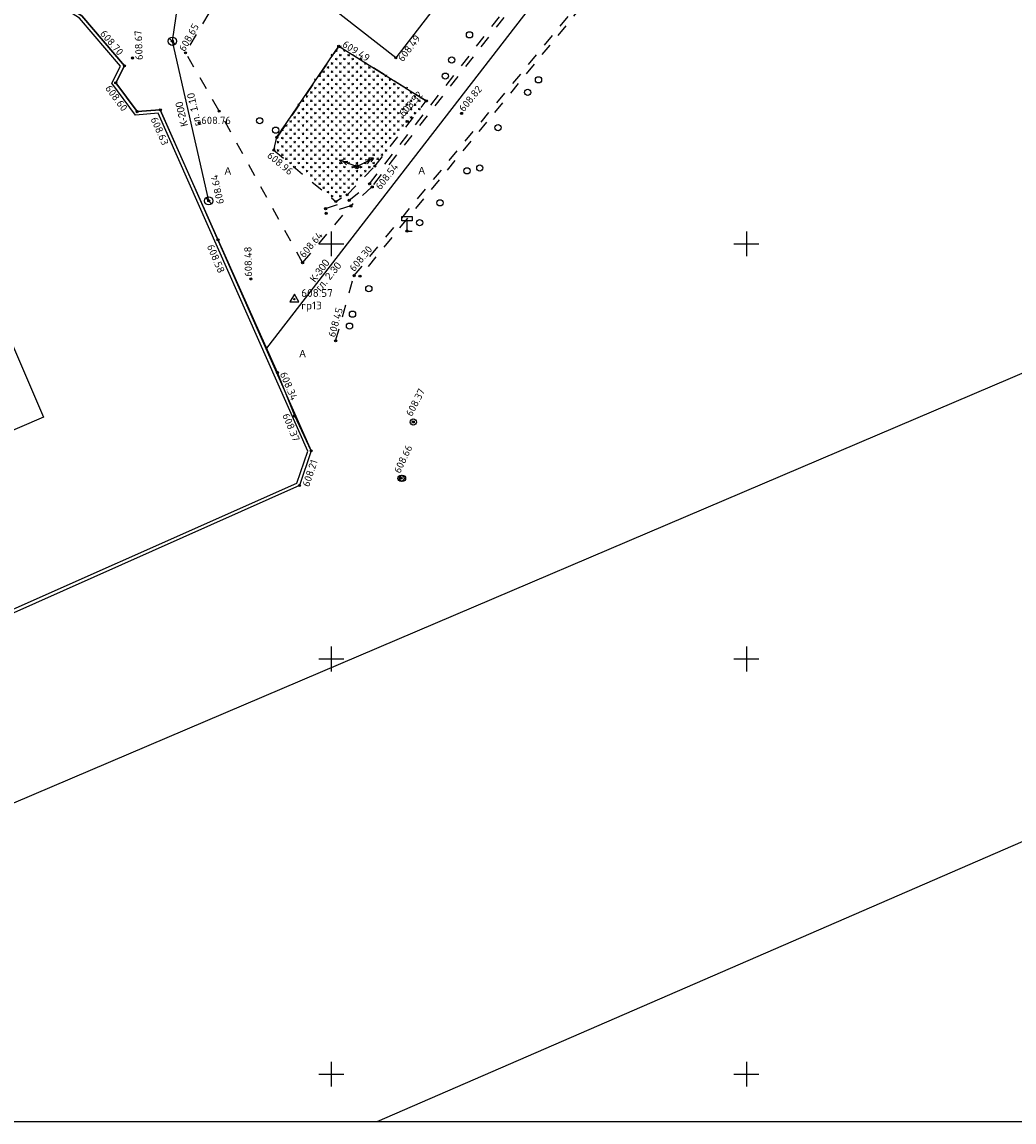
# Model space of a CAD drawing. Header units: metres. Extents: x 550378 to 551400, y 4595394 to 4596257.
# Tile 4 of 43: x 550513 to 550632, y 4595394 to 4595527. Entities that reach past the tile are written whole.
import ezdxf

# ---------------------------------------------------------------- set-up
doc = ezdxf.new("R2010")
doc.units = ezdxf.units.M
doc.header["$PDMODE"] = 32
doc.header["$PDSIZE"] = 0.25
doc.linetypes.add('Д_ТРОТ_ТРУБА', pattern=[3, 1.5, -1.5])
for name, color, linetype in [('(001) Сетка', 92, 'Continuous'), ('(003) Пункты', 7, 'Continuous'), ('(007) Здания', 7, 'Continuous'), ('(011) Колодцы', 7, 'Continuous'), ('(017) Канализация', 32, 'KANALIS_K_1'), ('(022) Возд. Линии', 7, 'Continuous'), ('(025) Дорога', 7, 'Continuous'), ('(026) Д_знаки', 7, 'Continuous'), ('(036) Растительность', 7, 'Continuous'), ('(038) Деревья', 7, 'Continuous'), ('kanal', 7, 'Continuous'), ('V-CTRL-HCPT', 150, 'Continuous'), ('V-NODE', 1, 'Continuous'), ('V-NODE-TEXT', 11, 'Continuous')]:
    doc.layers.add(name, color=color, linetype=linetype)
doc.styles.add('BM-431', font='txt')
doc.styles.add('D-431', font='txt')
doc.styles.add('S', font='txtwr', dxfattribs={"oblique": 15})
doc.styles.get("Standard").update_dxf_attribs({"font": 'simplex.shx'})
doc.linetypes.add('KANALIS_K', pattern='A,1,["<",Standard,S=1.8,R=0,X=-0.9,Y=-0.9],3,-1,["К",Standard,S=1.8,R=0,X=-0.9,Y=-0.9],-1,10', length=16)
doc.linetypes.add('KANALIS_K_1', pattern='A,1,[">",Standard,S=1.8,R=0,X=-0.9,Y=-0.9],3,-1,["К",Standard,S=1.8,R=0,X=-0.9,Y=-0.9],-1,10', length=16)
doc.linetypes.add('ОГРАДА_ГЛИН', pattern='A,4,["|",Standard,S=0.8,R=0,X=0,Y=-0.8],0.5,["|",Standard,S=0.8,R=0,X=0,Y=-0.8],3.5', length=8)

# ---------------------------------------------------------------- blocks, each defined once
blk = doc.blocks.new('1_416')
at = {"linetype": 'Continuous', "lineweight": 0}
h = blk.add_hatch(color=7, dxfattribs=at)
edge = h.paths.add_edge_path()
edge.add_arc((-0.4, 0.19), 0.075, 0, 360)
h = blk.add_hatch(color=7, dxfattribs=at)
edge = h.paths.add_edge_path()
edge.add_arc((0.45, 0.19), 0.075, 0, 360)
at = {"color": 7, "linetype": 'Continuous', "lineweight": 0, "flags": 128}
blk.add_lwpolyline([(-0.48, 1.12), (0.02, 0.12), (0.52, 1.12)], dxfattribs=at)
at = {"color": 7, "linetype": 'Continuous', "lineweight": 0}
for centre in [(-0.4, 0.19), (0.45, 0.19)]:
    blk.add_circle(centre, 0.075, dxfattribs=at)
blk = doc.blocks.new('I01171')
blk.add_line((-0.722283, 0.697501), (0.702286, -0.69785))
blk.add_circle((0, 0), 1)
at = {"color": 4, "style": 'S', "oblique": 15}
blk.add_attdef('Z', (1.616431, -1.093486), '', height=2, dxfattribs=at)
blk = doc.blocks.new('d')
at = {"layer": '(038) Деревья'}
blk.add_ellipse((0, 0), major_axis=(0.265, 0.265), ratio=1, start_param=5.497787, end_param=11.780972, dxfattribs=at)
blk = doc.blocks.new('strela1')
at = {"layer": '(022) Возд. Линии'}
for p, q in [((-2, 0), (-1.5, 0.25)), ((0, 0), (-2, 0)), ((-2, 0), (-1.5, -0.25)), ((-1.5, 0), (-1, 0.25)), ((-1.5, 0), (-1, -0.25))]:
    blk.add_line(p, q, dxfattribs=at)
blk = doc.blocks.new('strela2')
at = {"layer": '(022) Возд. Линии'}
for p, q in [((0, 0), (2, 0)), ((1.5, 0), (1, 0.25)), ((1.5, 0), (1, -0.25)), ((2, 0), (1.5, 0.25)), ((2, 0), (1.5, -0.25))]:
    blk.add_line(p, q, dxfattribs=at)
blk = doc.blocks.new('STOLB')
at = {"layer": '(022) Возд. Линии'}
blk.add_circle((0, 0), 0.25, dxfattribs=at)
blk = doc.blocks.new('I02060')
at = {"linetype": 'Continuous'}
blk.add_lwpolyline([(-1.25, 3.5), (1.25, 3.5), (1.25, 2.5), (-1.25, 2.5)], close=True, dxfattribs=at)
blk.add_lwpolyline([(0, 2.5), (0, 0), (1.25, 0)], dxfattribs=at)
at = {"color": 4, "style": 'S', "oblique": 15}
blk.add_attdef('Z', (1.979268, -0.203592), '', height=2, dxfattribs=at)
blk = doc.blocks.new('STA')
blk.add_lwpolyline([(0, 1), (-0.87, -0.5), (0.87, -0.5)], close=True)
blk.add_circle((0, 0), 0.118)
blk = doc.blocks.new('*U353', base_point=(550545.563, 4595493.329, 608.57))
at = {"layer": 'V-NODE-TEXT', "linetype": 'ByBlock', "char_height": 0.625}
for s, insert, attachment_point in [('608.57', (550546.112, 4595493.516, 608.57), 7), ('rp13', (550546.112, 4595493.141, 608.57), 1)]:
    blk.add_mtext(s, dxfattribs=dict(at, insert=insert, attachment_point=attachment_point))
blk = doc.blocks.new('*U354', base_point=(550545.5633, 4595493.329, 608.57))
at = {"layer": 'V-CTRL-HCPT'}
blk.add_blockref('*U353', (550545.5633, 4595493.329, 608.57), dxfattribs=at)
blk = doc.blocks.new('*U355', base_point=(550545.5633, 4595493.329, 608.57))
at = {"layer": 'V-CTRL-HCPT'}
blk.add_blockref('*U354', (550545.5633, 4595493.329, 608.57), dxfattribs=at)
at = {"layer": 'V-CTRL-HCPT', "xscale": 0.4166666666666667, "yscale": 0.4166666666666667, "zscale": 0.4166666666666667}
blk.add_blockref('STA', (550545.5633, 4595493.329, 608.57), dxfattribs=at)

msp = doc.modelspace()

# ---------------------------------------------------------------- linework, layer by layer
at = {"layer": '(001) Сетка'}
for p, q in [((550550, 4595501.5), (550550, 4595498.5)), ((550600, 4595501.5), (550600, 4595498.5)), ((550548.5, 4595500), (550551.5, 4595500)), ((550598.5, 4595500), (550601.5, 4595500)), ((550550, 4595451.5), (550550, 4595448.5)), ((550600, 4595451.5), (550600, 4595448.5)), ((550548.5, 4595450), (550551.5, 4595450)), ((550598.5, 4595450), (550601.5, 4595450)), ((550550, 4595401.5), (550550, 4595398.5)), ((550600, 4595401.5), (550600, 4595398.5)), ((550548.5, 4595400), (550551.5, 4595400)), ((550598.5, 4595400), (550601.5, 4595400))]:
    msp.add_line(p, q, dxfattribs=at)
at = {"layer": '(003) Пункты', "color": 7}
for p in [(550530.86, 4595524.42, 608.65), (550530.86, 4595524.42, 608.64), (550550.9, 4595523.79, 609.49), (550526.05, 4595522.38, 608.67), (550532.45, 4595523.01, 608.65), (550557.77, 4595522.41, 608.49), (550525.1, 4595521.44, 608.7), (550524.04, 4595519.39, 608.6), (550561.45, 4595517.21, 608.48), (550526.62, 4595515.92, 608.51), (550529.41, 4595516.14, 608.62), (550536.5, 4595515.98, 608.71), (550565.7, 4595515.71, 608.82), (550534.09, 4595514.58, 608.76), (550559.16, 4595514.74, 608.52), (550543.45, 4595512.83, 609.12), (550543.09, 4595511.27, 608.96), (550553.08, 4595509.3, 608.66), (550555.25, 4595509.35, 608.68), (550554.62, 4595507.23, 608.49), (550554.94, 4595506.85, 608.54), (550535.24, 4595505.18, 608.64), (550535.24, 4595505.18, 608.64), (550550.54, 4595505.1, 608.54), (550551.91, 4595505.91, 608.55), (550552.15, 4595505.24, 608.51), (550549.32, 4595504.24, 608.5), (550552.37, 4595504.56, 608.56), (550549.39, 4595503.67, 608.5), (550559.12, 4595501.54, 608.31), (550536.36, 4595500.49, 608.58), (550546.55, 4595497.73, 608.64), (550540.32, 4595495.77, 608.48), (550552.75, 4595496.17, 608.3), (550553.46, 4595496.11, 608.28), (550550.53, 4595488.32, 608.45), (550543.52, 4595484.49, 608.34), (550545.6, 4595479.27, 608.37), (550559.88, 4595478.55, 608.37), (550547.59, 4595475.06, 608.45), (550546.17, 4595470.89, 608.21), (550558.41, 4595471.78, 608.65)]:
    msp.add_point(p, dxfattribs=at)
at = {"layer": '(007) Здания', "flags": 128}
msp.add_lwpolyline([(550549.04, 4595529.24), (550550.87, 4595531.69), (550549.14, 4595533.04), (550578.01, 4595570.95), (550617.52, 4595623.13), (550619.28, 4595622.06), (550621.34, 4595624.36), (550630.02, 4595617.62), (550592.24, 4595567.09), (550557.77, 4595522.41)], close=True, dxfattribs=at)
at = {"layer": '(007) Здания', "linetype": 'ByBlock'}
for points in [[(550525.1, 4595521.44), (550519.96, 4595527.47), (550510.31, 4595533.8), (550498.65, 4595541.23), (550491.91, 4595545.24), (550452.42, 4595571.86)], [(550543.52, 4595484.49), (550536.36, 4595500.49), (550529.41, 4595516.14)]]:
    msp.add_lwpolyline(points, dxfattribs=at)
at = {"layer": '(007) Здания', "linetype": 'ОГРАДА_ГЛИН', "ltscale": 0.4, "flags": 128}
msp.add_lwpolyline([(550503.13, 4595451.78), (550502.96, 4595452.15), (550545.85, 4595471.18), (550547.16, 4595475.04), (550529.16, 4595515.72), (550526.43, 4595515.5), (550523.57, 4595519.35), (550524.62, 4595521.38), (550519.69, 4595527.17), (550495.06, 4595542.9), (550452.52, 4595571.32), (550447.38, 4595564.37), (550448.88, 4595563.33), (550449.5, 4595562.83), (550430.02, 4595538.89), (550415.69, 4595497.04), (550390.76, 4595424.94), (550390.51, 4595420.1), (550397.84, 4595405.12), (550468.31, 4595436.63), (550502.96, 4595452.15)], dxfattribs=at)
at = {"layer": '(007) Здания', "flags": 128}
for points in [[(550495.28, 4595543.24), (550519.96, 4595527.47), (550525.1, 4595521.44), (550524.04, 4595519.39), (550526.62, 4595515.92), (550529.41, 4595516.14), (550547.59, 4595475.06), (550546.17, 4595470.89), (550468.12, 4595436.11)], [(550481.46, 4595532.95), (550490.65, 4595536.68), (550515.33, 4595479.12), (550506.35, 4595475.27), (550481.46, 4595532.95)]]:
    msp.add_lwpolyline(points, dxfattribs=at)
at = {"layer": '(007) Здания', "linetype": 'ByBlock', "flags": 128}
for points in [[(550524.04, 4595519.39), (550525.1, 4595521.44)], [(550529.41, 4595516.14), (550526.62, 4595515.92)]]:
    msp.add_lwpolyline(points, dxfattribs=at)
at = {"layer": '(007) Здания'}
msp.add_lwpolyline([(550547.59, 4595475.06), (550545.6, 4595479.27), (550543.52, 4595484.49), (550536.36, 4595500.49), (550529.41, 4595516.14), (550526.62, 4595515.92), (550524.04, 4595519.39)], dxfattribs=at)
at = {"layer": '(017) Канализация', "linetype": 'KANALIS_K', "flags": 128}
for points in [[(550530.86, 4595524.42), (550537.48, 4595569.31)], [(550586.84, 4595545.2), (550542.2, 4595487.43)], [(550535.24, 4595505.18), (550530.86, 4595524.42)]]:
    msp.add_lwpolyline(points, dxfattribs=at)
at = {"layer": '(025) Дорога', "linetype": 'Д_ТРОТ_ТРУБА', "flags": 128}
for points in [[(550554.62, 4595507.23), (550574.15, 4595532.34)], [(550574.46, 4595532), (550554.86, 4595506.84)], [(550535.24, 4595527.8), (550532.45, 4595523.01), (550536.5, 4595515.98), (550546.55, 4595497.73)], [(550552.75, 4595496.17), (550579.76, 4595528.86)], [(550580.14, 4595528.58), (550553.46, 4595496.11)], [(550561.45, 4595517.21), (550550.9, 4595523.79), (550543.45, 4595512.83), (550543.09, 4595511.27)], [(550555.25, 4595509.35), (550561.45, 4595517.21)], [(550543.09, 4595511.27), (550550.54, 4595505.1), (550551.91, 4595505.91)], [(550551.91, 4595505.91), (550555.25, 4595509.35)], [(550552.15, 4595505.24), (550554.62, 4595507.23)], [(550554.86, 4595506.84), (550552.37, 4595504.56)], [(550549.32, 4595504.24), (550552.15, 4595505.24)], [(550546.55, 4595497.73), (550552.37, 4595504.56)], [(550552.37, 4595504.56), (550549.39, 4595503.67)], [(550550.53, 4595488.32), (550552.75, 4595496.17)]]:
    msp.add_lwpolyline(points, dxfattribs=at)
msp.add_lwpolyline([(550378.18, 4595734.75), (551146.19, 4595734.75), (551146.19, 4595394.24), (550378.18, 4595394.24)], close=True)
msp.add_lwpolyline([(550543.09, 4595511.27), (550543.45, 4595512.83), (550550.9, 4595523.79), (550561.45, 4595517.21)])
at = {"layer": 'kanal', "color": 5, "flags": 128}
for points in [[(550421.55, 4595394.24), (550733.66, 4595527.21), (550969.3, 4595628.29), (551011.03, 4595649.67)], [(551018.08, 4595589.7), (550785.29, 4595493.98), (550555.49, 4595394.24)]]:
    msp.add_lwpolyline(points, dxfattribs=at)

# ---------------------------------------------------------------- block references
at = {"layer": '(011) Колодцы', "color": 30, "true_color": 0xf8991e, "xscale": 0.5, "yscale": 0.5, "zscale": 0.5}
msp.add_blockref('I01171', (550530.86, 4595524.4, 607.12), dxfattribs=at)
at = {"layer": '(011) Колодцы', "xscale": 0.5, "yscale": 0.5, "zscale": 0.5}
msp.add_blockref('I01171', (550535.24, 4595505.18, 608.64), dxfattribs=at)
at = {"layer": '(022) Возд. Линии'}
for name, p, rotation in [('strela2', (550553.31, 4595509.42, 608.66), 26.90016635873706), ('strela1', (550552.85, 4595509.39, 608.66), 339.6615113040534)]:
    msp.add_blockref(name, p, dxfattribs=dict(at, rotation=rotation))
msp.add_blockref('STOLB', (550553.08, 4595509.3, 608.66), dxfattribs=at)
at = {"layer": '(026) Д_знаки', "xscale": 0.5, "yscale": 0.5, "zscale": 0.5}
msp.add_blockref('I02060', (550559.12, 4595501.54, 608.31), dxfattribs=at)
at = {"layer": '(036) Растительность', "lineweight": 0, "xscale": 0.2, "yscale": 0.2}
for p in [(550551.09, 4595523.63), (550550.09, 4595522.63), (550550.59, 4595523.13), (550551.09, 4595522.63), (550551.59, 4595523.13), (550552.09, 4595522.63), (550549.59, 4595521.13), (550550.09, 4595521.63), (550550.59, 4595522.13), (550550.59, 4595521.13), (550551.09, 4595521.63), (550551.59, 4595522.13), (550551.59, 4595521.13), (550552.09, 4595521.63), (550552.59, 4595522.13), (550552.59, 4595521.13), (550553.09, 4595521.63), (550553.59, 4595522.13), (550553.59, 4595521.13), (550554.09, 4595521.63), (550554.59, 4595521.13), (550548.09, 4595519.63), (550548.59, 4595520.13), (550549.09, 4595520.63), (550549.09, 4595519.63), (550549.59, 4595520.13), (550550.09, 4595520.63), (550550.09, 4595519.63), (550550.59, 4595520.13), (550551.09, 4595520.63), (550551.09, 4595519.63), (550551.59, 4595520.13), (550552.09, 4595520.63), (550552.09, 4595519.63), (550552.59, 4595520.13), (550553.09, 4595520.63), (550553.09, 4595519.63), (550553.59, 4595520.13), (550554.09, 4595520.63), (550554.09, 4595519.63), (550554.59, 4595520.13), (550555.09, 4595520.63), (550555.09, 4595519.63), (550555.59, 4595520.13), (550556.09, 4595519.63), (550556.59, 4595520.13), (550557.09, 4595519.63), (550548.09, 4595518.63), (550548.59, 4595519.13), (550549.09, 4595518.63), (550549.59, 4595519.13), (550550.09, 4595518.63), (550550.59, 4595519.13), (550551.09, 4595518.63), (550551.59, 4595519.13), (550552.09, 4595518.63), (550552.59, 4595519.13), (550553.09, 4595518.63), (550553.59, 4595519.13), (550554.09, 4595518.63), (550554.59, 4595519.13), (550555.09, 4595518.63), (550555.59, 4595519.13), (550556.09, 4595518.63), (550556.59, 4595519.13), (550557.09, 4595518.63), (550557.59, 4595519.13), (550558.09, 4595518.63), (550559.09, 4595518.63), (550546.59, 4595517.13), (550547.09, 4595517.63), (550547.59, 4595518.13), (550547.59, 4595517.13), (550548.09, 4595517.63), (550548.59, 4595518.13), (550548.59, 4595517.13), (550549.09, 4595517.63), (550549.59, 4595518.13), (550549.59, 4595517.13), (550550.09, 4595517.63), (550550.59, 4595518.13), (550550.59, 4595517.13), (550551.09, 4595517.63), (550551.59, 4595518.13), (550551.59, 4595517.13), (550552.09, 4595517.63), (550552.59, 4595518.13), (550552.59, 4595517.13), (550553.09, 4595517.63), (550553.59, 4595518.13), (550553.59, 4595517.13), (550554.09, 4595517.63), (550554.59, 4595518.13), (550554.59, 4595517.13), (550555.09, 4595517.63), (550555.59, 4595518.13), (550555.59, 4595517.13), (550556.09, 4595517.63), (550556.59, 4595518.13), (550556.59, 4595517.13), (550557.09, 4595517.63), (550557.59, 4595518.13), (550557.59, 4595517.13), (550558.09, 4595517.63), (550558.59, 4595518.13), (550558.59, 4595517.13), (550559.09, 4595517.63), (550559.59, 4595518.13), (550559.59, 4595517.13), (550560.09, 4595517.63), (550560.59, 4595517.13), (550546.09, 4595516.63), (550546.09, 4595515.63), (550546.59, 4595516.13), (550547.09, 4595516.63), (550547.09, 4595515.63), (550547.59, 4595516.13), (550548.09, 4595516.63), (550548.09, 4595515.63), (550548.59, 4595516.13), (550549.09, 4595516.63), (550549.09, 4595515.63), (550549.59, 4595516.13), (550550.09, 4595516.63), (550550.09, 4595515.63), (550550.59, 4595516.13), (550551.09, 4595516.63), (550551.09, 4595515.63), (550551.59, 4595516.13), (550552.09, 4595516.63), (550552.09, 4595515.63), (550552.59, 4595516.13), (550553.09, 4595516.63), (550553.09, 4595515.63), (550553.59, 4595516.13), (550554.09, 4595516.63), (550554.09, 4595515.63), (550554.59, 4595516.13), (550555.09, 4595516.63), (550555.09, 4595515.63), (550555.59, 4595516.13), (550556.09, 4595516.63), (550556.09, 4595515.63), (550556.59, 4595516.13), (550557.09, 4595516.63), (550557.09, 4595515.63), (550557.59, 4595516.13), (550558.09, 4595516.63), (550558.09, 4595515.63), (550558.59, 4595516.13), (550559.09, 4595516.63), (550559.09, 4595515.63), (550559.59, 4595516.13), (550560.09, 4595516.63), (550560.09, 4595515.63), (550560.59, 4595516.13), (550545.09, 4595514.63), (550545.59, 4595515.13), (550546.09, 4595514.63), (550546.59, 4595515.13), (550547.09, 4595514.63), (550547.59, 4595515.13), (550548.09, 4595514.63), (550548.59, 4595515.13), (550549.09, 4595514.63), (550549.59, 4595515.13), (550550.09, 4595514.63), (550550.59, 4595515.13), (550551.09, 4595514.63), (550551.59, 4595515.13), (550552.09, 4595514.63), (550552.59, 4595515.13), (550553.09, 4595514.63), (550553.59, 4595515.13), (550554.09, 4595514.63), (550554.59, 4595515.13), (550555.09, 4595514.63), (550555.59, 4595515.13), (550556.09, 4595514.63), (550556.59, 4595515.13), (550557.09, 4595514.63), (550557.59, 4595515.13), (550558.09, 4595514.63), (550558.59, 4595515.13), (550559.09, 4595514.63), (550559.59, 4595515.13), (550544.09, 4595513.63), (550544.59, 4595514.13), (550544.59, 4595513.13), (550545.09, 4595513.63), (550545.59, 4595514.13), (550545.59, 4595513.13), (550546.09, 4595513.63), (550546.59, 4595514.13), (550546.59, 4595513.13), (550547.09, 4595513.63), (550547.59, 4595514.13), (550547.59, 4595513.13), (550548.09, 4595513.63), (550548.59, 4595514.13), (550548.59, 4595513.13), (550549.09, 4595513.63), (550549.59, 4595514.13), (550549.59, 4595513.13), (550550.09, 4595513.63), (550550.59, 4595514.13), (550550.59, 4595513.13), (550551.09, 4595513.63), (550551.59, 4595514.13), (550551.59, 4595513.13), (550552.09, 4595513.63), (550552.59, 4595514.13), (550552.59, 4595513.13), (550553.09, 4595513.63), (550553.59, 4595514.13), (550553.59, 4595513.13), (550554.09, 4595513.63), (550554.59, 4595514.13), (550554.59, 4595513.13), (550555.09, 4595513.63), (550555.59, 4595514.13), (550555.59, 4595513.13), (550556.09, 4595513.63), (550556.59, 4595514.13), (550556.59, 4595513.13), (550557.09, 4595513.63), (550557.59, 4595514.13), (550557.59, 4595513.13), (550558.09, 4595513.63), (550558.59, 4595514.13), (550543.59, 4595512.13), (550544.09, 4595512.63), (550544.09, 4595511.63), (550544.59, 4595512.13), (550545.09, 4595512.63), (550545.09, 4595511.63), (550545.59, 4595512.13), (550546.09, 4595512.63), (550546.09, 4595511.63), (550546.59, 4595512.13), (550547.09, 4595512.63), (550547.09, 4595511.63), (550547.59, 4595512.13), (550548.09, 4595512.63), (550548.09, 4595511.63), (550548.59, 4595512.13), (550549.09, 4595512.63), (550549.09, 4595511.63), (550549.59, 4595512.13), (550550.09, 4595512.63), (550550.09, 4595511.63), (550550.59, 4595512.13), (550551.09, 4595512.63), (550551.09, 4595511.63), (550551.59, 4595512.13), (550552.09, 4595512.63), (550552.09, 4595511.63), (550552.59, 4595512.13), (550553.09, 4595512.63), (550553.09, 4595511.63), (550553.59, 4595512.13), (550554.09, 4595512.63), (550554.09, 4595511.63), (550554.59, 4595512.13), (550555.09, 4595512.63), (550555.09, 4595511.63), (550555.59, 4595512.13), (550556.09, 4595512.63), (550556.09, 4595511.63), (550556.59, 4595512.13), (550557.09, 4595512.63), (550543.59, 4595511.13), (550544.09, 4595510.63), (550544.59, 4595511.13), (550545.09, 4595510.63), (550545.59, 4595511.13), (550546.09, 4595510.63), (550546.59, 4595511.13), (550547.09, 4595510.63), (550547.59, 4595511.13), (550548.09, 4595510.63), (550548.59, 4595511.13), (550549.09, 4595510.63), (550549.59, 4595511.13), (550550.09, 4595510.63), (550550.59, 4595511.13), (550551.09, 4595510.63), (550551.59, 4595511.13), (550552.09, 4595510.63), (550552.59, 4595511.13), (550553.09, 4595510.63), (550553.59, 4595511.13), (550554.09, 4595510.63), (550554.59, 4595511.13), (550555.09, 4595510.63), (550555.59, 4595511.13), (550556.09, 4595510.63), (550556.59, 4595511.13), (550544.59, 4595510.13), (550545.09, 4595509.63), (550545.59, 4595510.13), (550545.59, 4595509.13), (550546.09, 4595509.63), (550546.59, 4595510.13), (550546.59, 4595509.13), (550547.09, 4595509.63), (550547.59, 4595510.13), (550547.59, 4595509.13), (550548.09, 4595509.63), (550548.59, 4595510.13), (550548.59, 4595509.13), (550549.09, 4595509.63), (550549.59, 4595510.13), (550549.59, 4595509.13), (550550.09, 4595509.63), (550550.59, 4595510.13), (550550.59, 4595509.13), (550551.09, 4595509.63), (550551.59, 4595510.13), (550551.59, 4595509.13), (550552.09, 4595509.63), (550552.59, 4595510.13), (550552.59, 4595509.13), (550553.09, 4595509.63), (550553.59, 4595510.13), (550553.59, 4595509.13), (550554.09, 4595509.63), (550554.59, 4595510.13), (550554.59, 4595509.13), (550555.09, 4595509.63), (550555.59, 4595510.13), (550547.09, 4595508.63), (550547.59, 4595508.13), (550548.09, 4595508.63), (550548.09, 4595507.63), (550548.59, 4595508.13), (550549.09, 4595508.63), (550549.09, 4595507.63), (550549.59, 4595508.13), (550550.09, 4595508.63), (550550.09, 4595507.63), (550550.59, 4595508.13), (550551.09, 4595508.63), (550551.09, 4595507.63), (550551.59, 4595508.13), (550552.09, 4595508.63), (550552.09, 4595507.63), (550552.59, 4595508.13), (550553.09, 4595508.63), (550553.09, 4595507.63), (550553.59, 4595508.13), (550554.09, 4595508.63), (550548.59, 4595507.13), (550549.09, 4595506.63), (550549.59, 4595507.13), (550550.09, 4595506.63), (550550.59, 4595507.13), (550551.09, 4595506.63), (550551.59, 4595507.13), (550552.09, 4595506.63), (550552.59, 4595507.13), (550549.59, 4595506.13), (550550.09, 4595505.63), (550550.59, 4595506.13), (550551.09, 4595505.63), (550551.59, 4595506.13)]:
    msp.add_blockref('1_416', p, dxfattribs=at)
at = {"layer": '(038) Деревья', "linetype": 'Continuous'}
for p in [(550566.65, 4595525.17, 609.37), (550564.51, 4595522.15, 609.14), (550563.74, 4595520.2, 609.11), (550574.96, 4595519.75, 608.34), (550573.67, 4595518.24, 608.53), (550541.38, 4595514.82, 608.71), (550543.31, 4595513.69, 609.1), (550570.09, 4595513.99, 608.57), (550566.34, 4595508.79, 608.61), (550567.89, 4595509.14, 609.65), (550563.09, 4595504.94, 608.63), (550560.64, 4595502.54, 608.67), (550554.53, 4595494.6, 608.48), (550552.56, 4595491.53, 608.47), (550552.2, 4595490.09, 608.64), (550559.88, 4595478.53, 608.37), (550558.41, 4595471.75, 608.65), (550558.58, 4595471.77, 609.85)]:
    msp.add_blockref('d', p, dxfattribs=at)
at = {"layer": 'V-NODE', "xscale": 1.5, "yscale": 1.5, "zscale": 1.5}
msp.add_blockref('*U355', (550545.56, 4595493.33, 608.57), dxfattribs=at)

# ---------------------------------------------------------------- texts
at = {"layer": '(003) Пункты', "color": 7}
for s, rotation, p in [('608.65', 60.7687, (550532.35, 4595523.08, 608.65)), ('608.70', 310.404, (550522.09, 4595525.28, 608.7)), ('608.67', 92.2718, (550527.31, 4595522.16, 608.67)), ('608.49', 53.0865, (550558.63, 4595521.85, 608.49)), ('609.49', 327.9829, (550551.24, 4595523.8, 609.49)), ('608.60', 306.6181, (550522.72, 4595518.71, 608.6)), ('608.52', 48.1739, (550558.72, 4595515.24, 608.52)), ('608.82', 50.9682, (550565.98, 4595515.82, 608.82)), ('608.63', 293.869, (550528.21, 4595515.03, 608.62)), ('608.96', 320.3613, (550542.19, 4595510.5, 608.96)), ('608.54', 52.0792, (550555.93, 4595506.43, 608.54)), ('608.64', 102.8438, (550537.1, 4595504.89, 608.64)), ('608.64', 49.5961, (550546.72, 4595498.24, 608.64)), ('608.58', 292.8466, (550535, 4595499.7, 608.58)), ('608.48', 90.9818, (550540.46, 4595496.04, 608.48)), ('608.30', 50.4459, (550552.77, 4595496.58, 608.3)), ('608.45', 74.2254, (550550.44, 4595488.69, 608.45)), ('608.34', 293.1441, (550543.78, 4595484.34, 608.34)), ('608.37', 62.5498, (550559.7, 4595479.13, 608.37)), ('608.37', 292.2691, (550544.09, 4595479.36, 608.37)), ('608.66', 64.6366, (550558.28, 4595472.28, 608.65)), ('608.21', 71.4777, (550547.32, 4595470.66, 608.21))]:
    msp.add_text(s, height=0.88, rotation=rotation, dxfattribs=at).set_placement(p)
msp.add_text('608.76', height=0.88, dxfattribs=at).set_placement((550534.35, 4595514.43, 608.76))
at = {"layer": '(017) Канализация', "color": 0, "linetype": 'Continuous', "ltscale": 0.5, "style": 'D-431'}
for s, rotation, p in [('К-200', 102.8241, (550532.74, 4595514.23)), ('гл. 1.10', 102.8241, (550534.36, 4595514.29)), ('К-300', 53.309, (550548.04, 4595495.29)), ('гл. 2.30', 50.7315, (550548.72, 4595494.21))]:
    msp.add_text(s, height=0.88, rotation=rotation, dxfattribs=at).set_placement(p)
at = {"layer": '(025) Дорога', "linetype": 'Д_ТРОТ_ТРУБА', "style": 'BM-431'}
for p in [(550537.15, 4595508.35, 609.12), (550560.5, 4595508.38, 609.12), (550546.15, 4595486.34, 609.12)]:
    msp.add_text('A', height=0.88, dxfattribs=at).set_placement(p)

doc.saveas('drawing.dxf')
